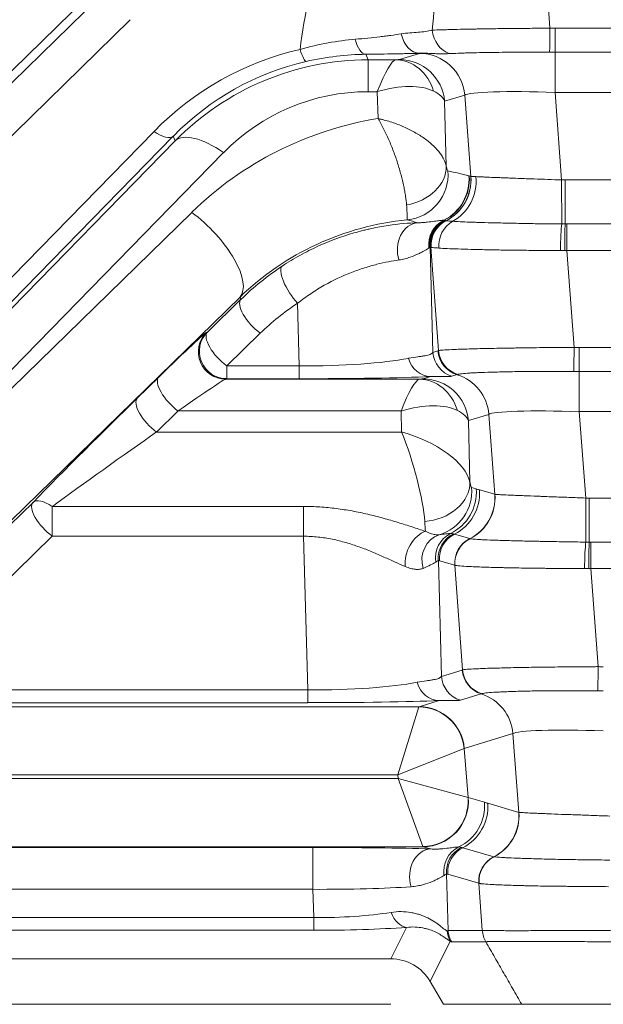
# Model space of a CAD drawing. Header units: millimetres. Extents: x 4 to 836, y 5 to 589.
# Tile 115 of 168: x 613.61 to 620.01, y 260.48 to 271.3. Entities that reach past the tile are written whole.
import ezdxf

# ---------------------------------------------------------------- set-up
doc = ezdxf.new("R2010")
doc.units = ezdxf.units.MM
doc.layers.add('1', color=7, linetype='Continuous', true_color=0xffffff)
doc.styles.add('ideas_simplex', font='simplex.shx')
doc.dimstyles.get("Standard").update_dxf_attribs({"dimtxt": 0.18, "dimasz": 0.18, "dimexe": 0.18, "dimexo": 0.0625, "dimgap": 0.09, "dimtad": 0, "dimtih": 1, "dimtoh": 1, "dimdec": 4, "dimzin": 0, "dimdsep": 46, "dimtxsty": 'Standard', "dimcen": 0.09, "dimadec": 0, "dimazin": 0, "dimtfac": 1, "dimtdec": 4, "dimtofl": 0, "dimtmove": 0, "dimatfit": 3, "dimfxl": 1, "dimtolj": 1, "dimtzin": 0, "dimarcsym": 0})

# ---------------------------------------------------------------- blocks, each defined once
blk = doc.blocks.new('_U0')
at = {"layer": '1', "color": 152, "lineweight": 13}
for p, q in [((645.148738, 334.481944), (561.58432, 334.481944)), ((617.67825, 260.481944), (561.58432, 260.481944))]:
    blk.add_line(p, q, dxfattribs=at)
at = {"layer": '1', "color": 27, "lineweight": 13}
blk.add_line((563.58432, 260.481944), (563.58432, 334.481944), dxfattribs=at)
at = {"layer": '1', "color": 87, "lineweight": 25}
for p, q in [((562.08432, 306.069444), (556.45932, 306.069444)), ((556.45932, 306.069444), (556.45932, 304.569444)), ((562.08432, 304.569444), (562.08432, 306.069444)), ((556.45932, 290.394444), (556.45932, 288.894444)), ((562.08432, 288.894444), (562.08432, 290.394444)), ((556.45932, 288.894444), (562.08432, 288.894444))]:
    blk.add_line(p, q, dxfattribs=at)
at = {"layer": '1', "color": 27, "lineweight": 18}
for points in [[(563.58432, 334.481944), (564.113301, 331.481946), (563.055339, 331.481942)], [(563.58432, 260.481944), (563.055339, 263.481942), (564.113301, 263.481946)]]:
    blk.add_solid(points, dxfattribs=at)
at = {"layer": '1', "color": 87, "linetype": 'Continuous', "lineweight": 25, "char_height": 3, "attachment_point": 7, "rotation": 90, "line_spacing_factor": 1.204819, "style": 'ideas_simplex'}
for s, insert in [('\\W1.2715;2.913', (561.93082, 290.341944)), ('\\W1.1250;74', (554.61832, 294.796944))]:
    blk.add_mtext(s, dxfattribs=dict(at, insert=insert))

msp = doc.modelspace()

# ---------------------------------------------------------------- linework, layer by layer
at = {"layer": '1', "color": 143, "linetype": 'Continuous', "lineweight": 13}
for p, q in [((619.351, 272.184), (619.425, 271.203)), ((614.568, 271.763), (610.432, 267.721)), ((604.514, 261.806), (614.607, 271.669)), ((614.819, 271.297), (604.726, 261.434)), ((619.481, 271.203), (619.481, 270.939)), ((619.481, 271.203), (626.817, 271.203)), ((617.772, 270.86), (617.993, 270.927)), ((619.481, 270.939), (619.481, 270.498)), ((626.817, 270.939), (619.481, 270.939)), ((617.403, 270.917), (617.428, 270.856)), ((617.428, 270.856), (617.428, 270.506)), ((617.428, 270.856), (617.733, 270.856)), ((617.53, 270.506), (617.428, 270.506)), ((617.538, 270.211), (617.53, 270.506)), ((619.481, 270.498), (619.553, 269.537)), ((626.817, 270.498), (619.481, 270.498)), ((618.489, 270.468), (618.269, 270.401)), ((618.269, 270.401), (618.287, 269.689)), ((618.557, 269.576), (618.489, 270.468)), ((606.645, 261.434), (615.079, 270.07)), ((615.291, 270.018), (606.857, 261.382)), ((609.745, 264.267), (615.312, 269.967)), ((615.312, 269.967), (615.291, 270.018)), ((615.842, 269.837), (610.275, 264.136)), ((619.591, 269.537), (626.706, 269.537)), ((619.591, 269.537), (619.591, 269.053)), ((610.331, 264.136), (615.493, 269.181)), ((619.609, 269.053), (626.688, 269.053)), ((619.609, 268.762), (619.609, 269.053)), ((618.109, 268.799), (618.14, 267.643)), ((618.202, 267.662), (618.116, 268.797)), ((626.688, 268.762), (619.609, 268.762)), ((619.609, 268.762), (619.69, 267.697)), ((616.023, 268.251), (611.96, 264.281)), ((615.665, 267.866), (616.033, 268.226)), ((616.033, 268.226), (616.023, 268.251)), ((616.672, 267.494), (616.654, 268.182)), ((615.653, 267.861), (615.665, 267.866)), ((616.245, 267.854), (615.877, 267.494)), ((619.746, 267.432), (619.746, 267.697)), ((619.746, 267.697), (626.552, 267.697)), ((618.14, 267.643), (618.196, 267.66)), ((615.877, 267.494), (615.877, 267.354)), ((615.877, 267.494), (616.672, 267.494)), ((616.672, 267.354), (616.672, 267.494)), ((614.895, 267.14), (615.131, 267.371)), ((615.877, 267.354), (615.865, 267.349)), ((616.672, 267.354), (615.877, 267.354)), ((618.033, 267.352), (618.114, 267.377)), ((618.405, 267.398), (618.349, 267.381)), ((619.746, 266.992), (619.746, 267.432)), ((626.552, 267.432), (619.746, 267.432)), ((615.865, 267.349), (617.994, 267.349)), ((615.343, 266.999), (615.107, 266.768)), ((617.791, 266.999), (615.343, 266.999)), ((617.797, 266.768), (617.791, 266.999)), ((618.754, 266.962), (618.53, 266.893)), ((618.82, 266.083), (618.754, 266.962)), ((619.746, 266.992), (619.817, 266.043)), ((626.552, 266.992), (619.746, 266.992)), ((618.53, 266.893), (618.547, 266.215)), ((615.107, 266.768), (617.797, 266.768)), ((618.565, 266.159), (618.616, 266.145)), ((618.651, 266.133), (618.819, 266.084)), ((612.023, 264.307), (613.751, 265.995)), ((613.963, 265.951), (613.963, 265.623)), ((613.963, 265.951), (616.721, 265.951)), ((616.721, 265.623), (616.721, 265.951)), ((619.855, 266.043), (626.443, 266.043)), ((619.855, 265.559), (619.855, 266.043)), ((613.963, 265.623), (612.235, 263.935)), ((616.721, 265.623), (613.963, 265.623)), ((616.766, 263.935), (616.721, 265.623)), ((618.377, 265.646), (618.544, 265.597)), ((619.873, 265.559), (626.424, 265.559)), ((619.873, 265.268), (619.873, 265.559)), ((618.2, 265.357), (618.233, 264.084)), ((618.38, 265.305), (618.213, 265.353)), ((618.466, 264.156), (618.38, 265.305)), ((626.424, 265.268), (619.873, 265.268)), ((619.873, 265.268), (619.954, 264.191)), ((618.233, 264.084), (618.461, 264.154)), ((612.235, 263.935), (616.766, 263.935)), ((616.766, 263.935), (616.766, 263.795)), ((618.67, 263.892), (618.443, 263.822)), ((616.766, 263.795), (612.235, 263.795)), ((617.988, 263.751), (618.208, 263.818)), ((611.909, 263.751), (617.988, 263.751)), ((617.757, 263.001), (617.987, 263.748)), ((619.019, 263.455), (618.484, 263.292)), ((619.084, 262.59), (619.019, 263.455)), ((617.757, 263.001), (618.483, 263.291)), ((618.483, 263.291), (618.527, 262.754)), ((609.556, 262.963), (617.76, 262.963)), ((617.757, 263.001), (609.595, 263.001)), ((617.76, 262.963), (617.757, 263.001)), ((617.76, 262.963), (618.527, 262.754)), ((617.76, 262.963), (618.03, 262.215)), ((618.528, 262.753), (618.706, 262.701)), ((618.742, 262.69), (619.083, 262.59)), ((618.032, 262.213), (609.867, 262.213)), ((609.87, 262.205), (616.824, 262.205)), ((616.824, 262.205), (616.824, 261.745)), ((618.117, 262.188), (618.032, 262.213)), ((618.468, 262.202), (618.808, 262.103)), ((618.291, 261.914), (618.307, 261.293)), ((618.643, 261.811), (618.303, 261.91)), ((616.824, 261.745), (609.994, 261.745)), ((616.832, 261.434), (616.824, 261.745)), ((618.682, 261.294), (618.643, 261.811)), ((609.676, 261.434), (616.832, 261.434)), ((616.832, 261.295), (616.832, 261.434)), ((616.832, 261.295), (609.676, 261.295)), ((617.679, 260.982), (617.852, 261.327)), ((618.307, 261.293), (618.682, 261.293)), ((618.331, 261.175), (618.11, 260.733)), ((618.721, 261.167), (618.346, 261.167))]:
    msp.add_line(p, q, dxfattribs=at)
at = {"layer": '1', "color": 143, "linetype": 'Continuous', "lineweight": 18}
for p, q in [((617.679, 260.982), (600.211, 260.982)), ((618.256, 260.482), (618.11, 260.733)), ((619.115, 260.482), (618.256, 260.482))]:
    msp.add_line(p, q, dxfattribs=at)
at = {"layer": '1', "color": 143, "linetype": 'Continuous', "lineweight": 13}
for centre, major_axis, ratio, start_param, end_param in [((619.651, 268.315), (-0.489, 5.474), 0.272631, 0.761648, 0.99519), ((619.651, 269.114), (-0.61, 5.359), 0.555322, 0.923637, 1.154563), ((617.996, 271.228), (-0.008, 0.3), 0.714578, 1.843542, 3.104165), ((618.391, 271.212), (-0.018, 0.299), 0.865443, 1.618775, 2.80586), ((619.425, 271.224), (0.004, 0.3), 0.000932, 3.454247, 4.642582), ((617.403, 271.217), (-0.004, 0.3), 0.431916, 2.030565, 3.112565), ((617.429, 267.696), (-0.675, 3.29), 0.981792, 0.022214, 0.586413), ((616.682, 271.131), (-0.067, 0.292), 0.139135, 2.117187, 3.113399), ((619.492, 270.924), (-1.504, 0), 0.026223, 6.177312, 6.19769), ((617.993, 270.427), (0.146, -0.478), 0.996014, 1.356348, 2.843741), ((617.429, 267.856), (-0.616, 2.996), 0.97997, 0.022016, 0.586215), ((617.445, 267.818), (-0.605, 2.979), 0.986374, 6.085419, 6.870533), ((617.53, 270.107), (-0.213, -0.749), 0.16115, 3.213469, 4.195906), ((617.523, 270.861), (-0.25, 0), 0.031454, 2.568107, 3.039253), ((617.733, 270.357), (0.024, -0.499), 0.878584, 1.845316, 3.086754), ((617.772, 270.36), (0.146, -0.478), 0.996014, 1.356348, 2.843741), ((617.445, 268.218), (-0.46, 2.243), 0.981792, 6.084484, 6.869598), ((617.53, 270.107), (-0.731, -0.292), 0.480074, 3.540259, 4.522696), ((617.523, 270.361), (-0.75, -0.012), 0.344743, 3.248267, 3.719413), ((619.492, 270.424), (-1.006, 0.038), 0.073389, 4.726012, 6.204078), ((618.127, 266.571), (-3.685, -0.71), 0.98281, 4.683033, 5.303996), ((615.079, 270.23), (-0.215, 0.21), 0.410893, 1.952429, 3.112876), ((615.842, 269.437), (0.537, -0.524), 0.410893, 1.952429, 3.112876), ((617.791, 269.648), (-0.491, -0.095), 0.78085, 1.54186, 3.001624), ((617.808, 269.595), (-0.101, -0.49), 0.995869, 0.303204, 1.855151), ((618.656, 266.132), (-3.534, 2.573), 0.711936, 5.221056, 5.279013), ((618.039, 269.542), (-0.124, -0.484), 0.995743, 0.710839, 1.90235), ((618.042, 269.541), (-0.133, -0.482), 0.995688, 0.731205, 1.92025), ((618.06, 269.535), (-0.135, -0.481), 0.995673, 0.739027, 1.924991), ((618.061, 269.535), (-0.123, -0.485), 0.995093, 0.714697, 1.900657), ((618.145, 269.526), (-0.036, -0.499), 0.938818, 0.547264, 1.733597), ((619.553, 269.502), (0.001, -0.5), 0.000077, 0.455917, 1.640609), ((615.493, 268.781), (-0.524, 0.536), 0.402972, 3.170199, 5.103517), ((618.127, 266.171), (-2.949, -0.564), 0.978608, 4.617347, 5.304485), ((618.16, 266.091), (-3.107, 2.322), 0.675351, 5.232964, 5.266771), ((618.391, 268.825), (0.007, -0.3), 0.98984, 3.578323, 4.803505), ((618.397, 268.825), (-0.013, -0.3), 0.991805, 3.647782, 4.860853), ((618.407, 268.823), (-0.085, -0.288), 0.995635, 3.891813, 5.078213), ((618.414, 268.821), (-0.083, -0.288), 0.995657, 3.885228, 5.071628), ((618.417, 268.821), (-0.037, -0.298), 0.993647, 3.731323, 4.918266), ((618.418, 268.821), (-0.033, -0.298), 0.992902, 3.718241, 4.90519), ((618.485, 268.817), (-0.017, -0.299), 0.935903, 3.675346, 4.861829), ((617.994, 268.767), (0.008, -0.3), 0.813973, 3.187775, 5.062913), ((619.554, 268.784), (-0.006, -0.3), 0.044184, 3.597973, 4.786486), ((619.591, 268.783), (-0.002, -0.3), 0.014605, 3.59604, 4.783436), ((618.142, 266.134), (-2.947, -0.57), 0.984491, 5.108583, 5.303661), ((616.654, 268.342), (0.165, -0.251), 0.326637, 3.170991, 5.174313), ((616.245, 268.014), (0.21, -0.215), 0.402972, 3.170199, 5.103517), ((618.142, 265.974), (-2.653, -0.511), 0.98281, 5.108918, 5.303996), ((614.604, 266.811), (-1.051, -1.05), 0.01851, 3.186293, 4.168729), ((615.865, 267.649), (0.115, -0.277), 0.997667, 3.535118, 5.88966), ((615.877, 267.654), (0.115, -0.277), 0.997667, 3.535118, 5.88966), ((615.877, 267.654), (-0.21, 0.215), 0.402972, 0.028606, 1.961924), ((619.69, 267.718), (0.004, 0.3), 0.000932, 3.454247, 4.642582), ((616.645, 267.71), (-1.501, 0.01), 0.144199, 1.589559, 2.528275), ((618.114, 267.677), (-0.013, 0.3), 0.858349, 1.869708, 3.09055), ((618.438, 267.667), (0.088, -0.287), 0.996014, 4.49794, 5.68434), ((618.494, 267.684), (-0.088, 0.287), 0.996014, 1.356348, 2.542747), ((618.5, 267.687), (0.136, -0.268), 0.995564, 4.326262, 5.515407), ((615.343, 267.159), (0.21, -0.215), 0.402972, 3.170199, 5.103517), ((616.645, 267.41), (-1.801, 0.001), 0.031454, 1.585671, 2.524386), ((617.784, 267.353), (-0.25, 0), 0.031454, 2.568107, 3.039253), ((618.033, 266.852), (0.146, -0.478), 0.996014, 1.356348, 2.843741), ((618.258, 266.921), (-0.146, 0.478), 0.996014, 4.49794, 5.68434), ((614.816, 266.599), (-1.051, -0.75), 0.017505, 3.192297, 4.174733), ((617.791, 266.599), (-0.213, -0.749), 0.16115, 3.213469, 4.195906), ((617.994, 266.849), (0.024, -0.499), 0.878584, 1.845316, 3.086754), ((614.369, 266.581), (-1.051, -1.05), 0.01851, 4.168729, 5.322281), ((615.107, 266.928), (0.21, -0.215), 0.402972, 3.170199, 5.103517), ((617.791, 266.599), (-0.731, -0.292), 0.480074, 3.540259, 4.522696), ((617.784, 266.853), (-0.75, -0.012), 0.344743, 3.248267, 3.719413), ((619.756, 266.917), (-1.006, 0.038), 0.073389, 4.726012, 6.204078), ((614.581, 266.369), (-1.051, -0.75), 0.017505, 4.174733, 5.328284), ((617.797, 266.369), (-0.223, 0.749), 0.167328, 3.77126, 5.224842), ((617.797, 266.369), (-0.744, 0.267), 0.48275, 3.43054, 4.884123), ((618.051, 266.174), (0.491, 0.093), 0.77245, 4.566424, 6.145514), ((618.545, 266.409), (-0.021, 0.25), 0.087194, 2.455026, 3.10824), ((618.069, 266.119), (-0.14, -0.48), 0.995643, 0.571952, 1.93418), ((618.119, 266.104), (-0.14, -0.48), 0.995643, 0.730359, 1.93418), ((618.154, 266.092), (0.14, 0.48), 0.995643, 3.889373, 5.075773), ((618.322, 266.043), (0.14, 0.48), 0.995643, 3.889417, 5.075773), ((618.324, 266.043), (0.144, 0.479), 0.995612, 3.899122, 5.085129), ((613.963, 265.783), (0.21, -0.215), 0.402972, 3.170199, 5.103517), ((613.963, 265.783), (0.215, -0.209), 0.433312, 1.970578, 3.112543), ((619.817, 266.008), (-0.001, 0.5), 0.000077, 3.59751, 4.782202), ((618.049, 266.369), (-0.02, 0.75), 0.029238, 2.461402, 2.739118), ((618.059, 265.402), (-0.121, -0.275), 0.688049, 3.710565, 5.405128), ((618.295, 265.352), (0.051, -0.296), 0.915327, 3.267251, 4.834301), ((618.463, 265.383), (0.034, -0.298), 0.982269, 3.47982, 4.74638), ((618.498, 265.382), (-0.098, -0.284), 0.995471, 3.936926, 5.123325), ((618.511, 265.378), (-0.084, -0.288), 0.995643, 3.889373, 5.075773), ((618.678, 265.329), (-0.084, -0.288), 0.995643, 3.889373, 5.075773), ((618.678, 265.329), (0.068, 0.292), 0.995069, 0.693593, 1.88023), ((618.68, 265.328), (-0.044, -0.297), 0.993716, 3.753576, 4.940466), ((619.818, 265.29), (-0.006, -0.3), 0.044184, 3.597973, 4.786486), ((619.855, 265.289), (-0.002, -0.3), 0.014605, 3.59604, 4.783436), ((618.759, 264.178), (0.088, -0.287), 0.996014, 4.49794, 5.68434), ((618.764, 264.18), (0.136, -0.268), 0.995564, 4.326262, 5.515407), ((619.954, 264.212), (-0.004, -0.3), 0.000932, 0.312654, 1.500989), ((616.739, 264.152), (-1.501, 0.01), 0.144199, 1.589559, 2.528275), ((618.208, 264.118), (-0.013, 0.3), 0.858349, 1.869708, 3.09055), ((618.531, 264.108), (0.088, -0.287), 0.996014, 4.49794, 5.68434), ((618.522, 263.415), (-0.146, 0.478), 0.996014, 4.49794, 5.68434), ((616.739, 263.852), (-1.801, 0.001), 0.031454, 1.585671, 2.524386), ((618.009, 263.001), (-0.02, 0.75), 0.029238, 0.025384, 0.08647), ((617.987, 263.25), (-0.368, 0.339), 0.992996, 3.971219, 5.453559), ((617.988, 263.251), (0.146, -0.478), 0.996014, 1.356348, 2.843741), ((620.021, 263.411), (-1.006, 0.038), 0.073389, 4.726012, 6.204078), ((618.505, 263.042), (-0.021, 0.25), 0.087194, 0.019007, 0.080094), ((618.03, 262.714), (0.339, 0.368), 0.991771, 3.890384, 5.534394), ((618.032, 262.713), (-0.14, -0.48), 0.995643, 0.284559, 1.93418), ((618.21, 262.661), (-0.14, -0.48), 0.995643, 0.730359, 1.93418), ((618.509, 263.003), (-0.021, 0.25), 0.087194, 3.047154, 3.10824), ((618.245, 262.649), (-0.14, -0.48), 0.995643, 0.74778, 1.93418), ((618.586, 262.55), (-0.14, -0.48), 0.995643, 0.747824, 1.93418), ((618.588, 262.549), (-0.144, -0.479), 0.995612, 0.757529, 1.943536), ((616.8, 262.15), (-1.801, -0.001), 0.030434, 3.891833, 4.699147), ((618.117, 261.888), (0.01, 0.3), 0.776151, 0.041527, 1.988056), ((618.012, 262.963), (-0.02, 0.75), 0.029238, 3.05353, 3.114616), ((618.553, 261.94), (-0.034, 0.298), 0.982269, 0.338228, 1.604787), ((618.588, 261.938), (0.098, 0.284), 0.995471, 0.795333, 1.981733), ((618.601, 261.934), (0.084, 0.288), 0.995643, 0.74778, 1.93418), ((618.941, 261.835), (0.084, 0.288), 0.995643, 0.74778, 1.93418), ((618.942, 261.835), (0.068, 0.292), 0.995069, 0.693593, 1.88023), ((618.944, 261.835), (0.044, 0.297), 0.993716, 0.611983, 1.798874), ((616.8, 261.85), (-1.501, 0.007), 0.069967, 1.587014, 2.394327), ((616.802, 261.776), (-1.501, 0.013), 0.227876, 1.592833, 2.198652), ((617.852, 261.626), (0.021, -0.299), 0.656626, 5.132084, 6.175537), ((616.802, 261.477), (-1.801, 0.003), 0.101223, 1.587666, 2.193485), ((616.718, 264.958), (-1.585, 3.668), 0.050265, 3.100468, 3.162991), ((618.605, 261.317), (0, -0.3), 0.996169, 4.79353, 5.235988), ((618.98, 261.318), (0.056, -0.295), 0.996153, 4.6081, 5.050478), ((618.59, 261.325), (-0.18, -0.24), 0.981638, 5.462351, 5.874939), ((616.459, 264.808), (-1.89, 3.64), 0.040137, 3.058228, 3.120751)]:
    msp.add_ellipse(centre, major_axis=major_axis, ratio=ratio, start_param=start_param, end_param=end_param, dxfattribs=at)
at = {"layer": '1', "color": 143, "linetype": 'Continuous', "lineweight": 18}
msp.add_ellipse((617.677, 260.48), major_axis=(0.225, 0.449), ratio=0.995894, start_param=5.703282, end_param=6.745285, dxfattribs=at)
at = {"layer": '1', "color": 143, "linetype": 'Continuous', "lineweight": 13}
for points, knots in [([(617.289, 271.082), (617.384, 271.09), (617.474, 271.099), (617.578, 271.112), (617.599, 271.114), (617.64, 271.119), (617.66, 271.122), (617.718, 271.13), (617.756, 271.136), (617.792, 271.142)], [0, 0, 0, 0, 0.5, 0.5, 0.625, 0.625, 0.75, 0.75, 1, 1, 1, 1]), ([(617.792, 271.142), (617.824, 271.147), (617.856, 271.15), (617.918, 271.155), (617.948, 271.157), (618.006, 271.161), (618.033, 271.163), (618.085, 271.171), (618.11, 271.176), (618.133, 271.182)], [0, 0, 0, 0, 0.25, 0.25, 0.5, 0.5, 0.75, 0.75, 1, 1, 1, 1]), ([(618.133, 271.182), (618.166, 271.184), (618.202, 271.185), (618.262, 271.187), (618.283, 271.187), (618.326, 271.189), (618.348, 271.189), (618.417, 271.191), (618.466, 271.192), (618.543, 271.193), (618.582, 271.194), (618.623, 271.195), (618.651, 271.195), (618.665, 271.196), (618.736, 271.197), (618.852, 271.199), (618.975, 271.2), (619.054, 271.201), (619.069, 271.201), (619.101, 271.201), (619.117, 271.201), (619.165, 271.202), (619.198, 271.202), (619.294, 271.203), (619.359, 271.203), (619.425, 271.203)], [0, 0, 0, 0, 0.125, 0.125, 0.1875, 0.1875, 0.25, 0.25, 0.375, 0.375, 0.4375, 0.46875, 0.46875, 0.5, 0.5, 0.625, 0.75, 0.75, 0.78125, 0.78125, 0.8125, 0.8125, 0.875, 0.875, 1, 1, 1, 1]), ([(616.682, 270.971), (616.787, 271.001), (616.889, 271.025), (617.092, 271.061), (617.191, 271.074), (617.289, 271.082)], [0, 0, 0, 0, 0.5, 0.5, 1, 1, 1, 1]), ([(618.323, 270.925), (618.295, 270.923), (618.268, 270.922), (618.215, 270.923), (618.188, 270.923), (618.135, 270.925), (618.108, 270.927), (618.053, 270.929), (618.025, 270.929), (617.996, 270.928)], [0, 0, 0, 0, 0.25, 0.25, 0.5, 0.5, 0.75, 0.75, 1, 1, 1, 1]), ([(619.421, 270.939), (619.366, 270.939), (619.31, 270.94), (619.228, 270.94), (619.201, 270.94), (619.147, 270.94), (619.119, 270.94), (619.04, 270.94), (618.936, 270.939), (618.837, 270.938), (618.765, 270.937), (618.741, 270.937), (618.695, 270.936), (618.673, 270.936), (618.607, 270.934), (618.566, 270.933), (618.507, 270.932), (618.488, 270.931), (618.452, 270.93), (618.434, 270.929), (618.383, 270.927), (618.351, 270.926), (618.323, 270.925)], [0, 0, 0, 0, 0.125, 0.125, 0.1875, 0.1875, 0.25, 0.25, 0.375, 0.5, 0.5, 0.5625, 0.5625, 0.625, 0.625, 0.75, 0.75, 0.8125, 0.8125, 0.875, 0.875, 1, 1, 1, 1]), ([(617.851, 269.262), (617.849, 269.292), (617.845, 269.324), (617.837, 269.375), (617.834, 269.393), (617.828, 269.431), (617.824, 269.45), (617.812, 269.509), (617.802, 269.549), (617.779, 269.634), (617.767, 269.677), (617.746, 269.742), (617.739, 269.763), (617.724, 269.807), (617.716, 269.828), (617.692, 269.894), (617.674, 269.936), (617.647, 269.999), (617.638, 270.019), (617.619, 270.06), (617.609, 270.08), (617.589, 270.119), (617.579, 270.138), (617.564, 270.166), (617.559, 270.176), (617.548, 270.194), (617.543, 270.203), (617.538, 270.211)], [0, 0, 0, 0, 0.125, 0.125, 0.1875, 0.1875, 0.25, 0.25, 0.375, 0.375, 0.5, 0.5, 0.5625, 0.5625, 0.625, 0.625, 0.75, 0.75, 0.8125, 0.8125, 0.875, 0.875, 0.9375, 0.9375, 0.96875, 0.96875, 1, 1, 1, 1]), ([(618.287, 269.689), (618.282, 269.715), (618.272, 269.741), (618.251, 269.781), (618.243, 269.795), (618.225, 269.822), (618.215, 269.835), (618.183, 269.875), (618.158, 269.902), (618.1, 269.953), (618.069, 269.978), (618.018, 270.013), (618, 270.025), (617.964, 270.047), (617.945, 270.058), (617.886, 270.09), (617.845, 270.11), (617.782, 270.136), (617.76, 270.145), (617.717, 270.161), (617.695, 270.168), (617.65, 270.183), (617.628, 270.189), (617.594, 270.198), (617.583, 270.201), (617.56, 270.206), (617.549, 270.209), (617.538, 270.211)], [0, 0, 0, 0, 0.125, 0.125, 0.1875, 0.1875, 0.25, 0.25, 0.375, 0.375, 0.5, 0.5, 0.5625, 0.5625, 0.625, 0.625, 0.75, 0.75, 0.8125, 0.8125, 0.875, 0.875, 0.9375, 0.9375, 0.96875, 0.96875, 1, 1, 1, 1]), ([(618.287, 269.689), (618.289, 269.68), (618.291, 269.673), (618.294, 269.66), (618.295, 269.654), (618.3, 269.641), (618.302, 269.636), (618.305, 269.635)], [0, 0, 0, 0, 0.25, 0.25, 0.5, 0.5, 1, 1, 1, 1]), ([(618.613, 269.573), (618.631, 269.573), (618.652, 269.572), (618.689, 269.57), (618.702, 269.569), (618.73, 269.568), (618.745, 269.567), (618.792, 269.565), (618.825, 269.564), (618.881, 269.562), (618.9, 269.561), (618.939, 269.559), (618.96, 269.559), (619.023, 269.556), (619.066, 269.555), (619.134, 269.552), (619.158, 269.551), (619.205, 269.549), (619.229, 269.548), (619.302, 269.546), (619.401, 269.542), (619.502, 269.539), (619.553, 269.537)], [0, 0, 0, 0, 0.125, 0.125, 0.1875, 0.1875, 0.25, 0.25, 0.375, 0.375, 0.4375, 0.4375, 0.5, 0.5, 0.625, 0.625, 0.6875, 0.6875, 0.75, 0.75, 0.875, 1, 1, 1, 1]), ([(617.857, 269.097), (617.858, 269.099), (617.859, 269.108), (617.858, 269.129), (617.857, 269.15), (617.857, 269.158), (617.856, 269.175), (617.856, 269.184), (617.854, 269.214), (617.853, 269.237), (617.851, 269.262)], [0, 0, 0, 0, 0.25, 0.5, 0.5, 0.625, 0.625, 0.75, 0.75, 1, 1, 1, 1]), ([(617.975, 269.066), (617.994, 269.067), (618.012, 269.067), (618.047, 269.07), (618.062, 269.071), (618.107, 269.076), (618.133, 269.08), (618.168, 269.085), (618.179, 269.086), (618.199, 269.089), (618.208, 269.09), (618.234, 269.093), (618.248, 269.094), (618.259, 269.094)], [0, 0, 0, 0, 0.125, 0.125, 0.25, 0.25, 0.5, 0.5, 0.625, 0.625, 0.75, 0.75, 1, 1, 1, 1]), ([(618.358, 269.083), (618.381, 269.081), (618.435, 269.078), (618.506, 269.075), (618.565, 269.073), (618.586, 269.072), (618.629, 269.071), (618.652, 269.07), (618.722, 269.068), (618.771, 269.067), (618.851, 269.065), (618.878, 269.064), (618.934, 269.063), (618.962, 269.062), (619.049, 269.061), (619.109, 269.059), (619.201, 269.058), (619.232, 269.057), (619.295, 269.056), (619.327, 269.056), (619.424, 269.054), (619.488, 269.054), (619.554, 269.053)], [0, 0, 0, 0, 0.125, 0.25, 0.25, 0.3125, 0.3125, 0.375, 0.375, 0.5, 0.5, 0.5625, 0.5625, 0.625, 0.625, 0.75, 0.75, 0.8125, 0.8125, 0.875, 0.875, 1, 1, 1, 1]), ([(616.487, 268.591), (616.551, 268.633), (616.615, 268.672), (616.714, 268.726), (616.747, 268.744), (616.812, 268.777), (616.845, 268.793), (617.01, 268.868), (617.142, 268.916), (617.305, 268.964), (617.337, 268.972), (617.385, 268.985), (617.401, 268.989), (617.433, 268.996), (617.512, 269.014), (617.589, 269.028), (617.766, 269.055), (617.876, 269.063), (617.975, 269.066)], [0, 0, 0, 0, 0.125, 0.125, 0.1875, 0.1875, 0.25, 0.25, 0.5, 0.5, 0.5625, 0.5625, 0.59375, 0.59375, 0.625, 0.75, 0.75, 1, 1, 1, 1]), ([(618.096, 268.79), (618.085, 268.783), (618.07, 268.774), (618.042, 268.757), (618.031, 268.751), (618.008, 268.739), (617.996, 268.732), (617.956, 268.713), (617.925, 268.7), (617.872, 268.682), (617.853, 268.676), (617.812, 268.666), (617.791, 268.662), (617.767, 268.658)], [0, 0, 0, 0, 0.25, 0.25, 0.375, 0.375, 0.5, 0.5, 0.75, 0.75, 0.875, 0.875, 1, 1, 1, 1]), ([(618.121, 268.796), (618.121, 268.796), (618.12, 268.796), (618.12, 268.796), (618.12, 268.796), (618.12, 268.796)], [0, 0, 0, 0, 0.477413, 0.477413, 1, 1, 1, 1]), ([(618.206, 268.788), (618.184, 268.79), (618.167, 268.791), (618.139, 268.793), (618.128, 268.795), (618.121, 268.796)], [0, 0, 0, 0, 0.5, 0.5, 1, 1, 1, 1]), ([(619.541, 268.762), (619.467, 268.762), (619.395, 268.762), (619.253, 268.763), (619.183, 268.764), (619.097, 268.764), (619.08, 268.765), (619.046, 268.765), (619.029, 268.765), (618.978, 268.766), (618.946, 268.766), (618.849, 268.768), (618.788, 268.769), (618.7, 268.771), (618.671, 268.771), (618.629, 268.772), (618.615, 268.772), (618.588, 268.773), (618.575, 268.773), (618.509, 268.775), (618.461, 268.777), (618.373, 268.78), (618.333, 268.781), (618.262, 268.785), (618.231, 268.786), (618.206, 268.788)], [0, 0, 0, 0, 0.125, 0.125, 0.25, 0.25, 0.28125, 0.28125, 0.3125, 0.3125, 0.375, 0.375, 0.5, 0.5, 0.5625, 0.5625, 0.59375, 0.59375, 0.625, 0.625, 0.75, 0.75, 0.875, 0.875, 1, 1, 1, 1]), ([(617.767, 268.658), (617.695, 268.647), (617.614, 268.632), (617.482, 268.599), (617.437, 268.586), (617.366, 268.564), (617.342, 268.556), (617.294, 268.539), (617.27, 268.53), (617.147, 268.482), (617.048, 268.436), (616.923, 268.366), (616.899, 268.351), (616.849, 268.32), (616.824, 268.304), (616.75, 268.255), (616.702, 268.22), (616.654, 268.182)], [0, 0, 0, 0, 0.25, 0.25, 0.375, 0.375, 0.4375, 0.4375, 0.5, 0.5, 0.75, 0.75, 0.8125, 0.8125, 0.875, 0.875, 1, 1, 1, 1]), ([(618.202, 267.662), (618.204, 267.663), (618.206, 267.663), (618.212, 267.664), (618.216, 267.665), (618.228, 267.666), (618.239, 267.667), (618.276, 267.67), (618.308, 267.672), (618.359, 267.674), (618.37, 267.675), (618.393, 267.676), (618.427, 267.677), (618.492, 267.679), (618.551, 267.681), (618.612, 267.683), (618.645, 267.684), (618.748, 267.686), (618.821, 267.687), (618.938, 267.689), (618.979, 267.69), (619.041, 267.691), (619.062, 267.691), (619.104, 267.692), (619.126, 267.692), (619.234, 267.694), (619.322, 267.695), (619.458, 267.696), (619.504, 267.696), (619.573, 267.696), (619.597, 267.697), (619.643, 267.697), (619.666, 267.697), (619.69, 267.697)], [0, 0, 0, 0, 0.03125, 0.03125, 0.0625, 0.0625, 0.125, 0.125, 0.25, 0.25, 0.28125, 0.28125, 0.3125, 0.375, 0.4375, 0.4375, 0.5, 0.5, 0.625, 0.625, 0.6875, 0.6875, 0.71875, 0.71875, 0.75, 0.75, 0.875, 0.875, 0.9375, 0.9375, 0.96875, 0.96875, 1, 1, 1, 1]), ([(617.872, 267.578), (617.91, 267.585), (617.945, 267.59), (617.991, 267.597), (618.005, 267.599), (618.032, 267.602), (618.044, 267.604), (618.078, 267.61), (618.096, 267.615), (618.124, 267.627), (618.134, 267.634), (618.14, 267.643)], [0, 0, 0, 0, 0.25, 0.25, 0.375, 0.375, 0.5, 0.5, 0.75, 0.75, 1, 1, 1, 1]), ([(618.349, 267.381), (618.342, 267.379), (618.331, 267.377), (618.305, 267.376), (618.289, 267.376), (618.25, 267.378), (618.227, 267.379), (618.175, 267.379), (618.146, 267.379), (618.114, 267.377)], [0, 0, 0, 0, 0.25, 0.25, 0.5, 0.5, 0.75, 0.75, 1, 1, 1, 1]), ([(619.686, 267.433), (619.666, 267.433), (619.646, 267.433), (619.607, 267.433), (619.587, 267.433), (619.528, 267.433), (619.489, 267.433), (619.374, 267.434), (619.299, 267.433), (619.207, 267.433), (619.189, 267.433), (619.153, 267.432), (619.099, 267.432), (619.048, 267.431), (618.949, 267.43), (618.886, 267.428), (618.769, 267.425), (618.717, 267.424), (618.646, 267.421), (618.623, 267.42), (618.592, 267.418), (618.582, 267.418), (618.563, 267.417), (618.553, 267.416), (618.509, 267.413), (618.48, 267.411), (618.447, 267.407), (618.438, 267.406), (618.426, 267.404), (618.423, 267.403), (618.417, 267.402), (618.414, 267.401), (618.412, 267.4)], [0, 0, 0, 0, 0.03125, 0.03125, 0.0625, 0.0625, 0.125, 0.125, 0.25, 0.25, 0.28125, 0.28125, 0.3125, 0.375, 0.375, 0.5, 0.5, 0.625, 0.625, 0.6875, 0.6875, 0.71875, 0.71875, 0.75, 0.75, 0.875, 0.875, 0.9375, 0.9375, 0.96875, 0.96875, 1, 1, 1, 1]), ([(618.82, 266.083), (618.826, 266.083), (618.837, 266.082), (618.862, 266.081), (618.872, 266.08), (618.888, 266.079), (618.894, 266.079), (618.907, 266.078), (618.913, 266.078), (618.948, 266.076), (618.98, 266.075), (619.035, 266.073), (619.055, 266.072), (619.086, 266.071), (619.097, 266.07), (619.119, 266.069), (619.13, 266.069), (619.187, 266.066), (619.236, 266.065), (619.302, 266.062), (619.315, 266.062), (619.342, 266.06), (619.356, 266.06), (619.398, 266.058), (619.426, 266.057), (619.512, 266.054), (619.571, 266.052), (619.662, 266.049), (619.693, 266.048), (619.755, 266.045), (619.786, 266.044), (619.817, 266.043)], [0, 0, 0, 0, 0.125, 0.125, 0.1875, 0.1875, 0.21875, 0.21875, 0.25, 0.25, 0.375, 0.375, 0.4375, 0.4375, 0.46875, 0.46875, 0.5, 0.5, 0.625, 0.625, 0.65625, 0.65625, 0.6875, 0.6875, 0.75, 0.75, 0.875, 0.875, 0.9375, 0.9375, 1, 1, 1, 1]), ([(616.721, 265.951), (616.781, 265.951), (616.901, 265.947), (617.019, 265.935), (617.138, 265.92), (617.196, 265.911), (617.312, 265.89), (617.37, 265.878), (617.483, 265.852), (617.539, 265.837), (617.622, 265.814), (617.65, 265.807), (617.704, 265.791), (617.731, 265.783), (617.811, 265.758), (617.863, 265.742), (617.963, 265.709), (618.012, 265.693), (618.059, 265.678)], [0, 0, 0, 0, 0.125, 0.25, 0.25, 0.375, 0.375, 0.5, 0.5, 0.625, 0.625, 0.6875, 0.6875, 0.75, 0.75, 0.875, 0.875, 1, 1, 1, 1]), ([(617.837, 265.291), (617.801, 265.305), (617.764, 265.322), (617.686, 265.357), (617.646, 265.376), (617.582, 265.404), (617.561, 265.414), (617.517, 265.433), (617.494, 265.442), (617.426, 265.471), (617.379, 265.489), (617.284, 265.523), (617.236, 265.539), (617.137, 265.567), (617.087, 265.58), (617.01, 265.596), (616.984, 265.6), (616.932, 265.608), (616.906, 265.612), (616.827, 265.62), (616.774, 265.623), (616.721, 265.623)], [0, 0, 0, 0, 0.125, 0.125, 0.25, 0.25, 0.3125, 0.3125, 0.375, 0.375, 0.5, 0.5, 0.625, 0.625, 0.75, 0.75, 0.8125, 0.8125, 0.875, 0.875, 1, 1, 1, 1]), ([(618.059, 265.678), (618.091, 265.662), (618.119, 265.651), (618.15, 265.643), (618.157, 265.642), (618.168, 265.64), (618.174, 265.639), (618.19, 265.638), (618.201, 265.638), (618.21, 265.64)], [0, 0, 0, 0, 0.5, 0.5, 0.625, 0.625, 0.75, 0.75, 1, 1, 1, 1]), ([(618.21, 265.64), (618.237, 265.643), (618.261, 265.646), (618.302, 265.652), (618.32, 265.653), (618.334, 265.654)], [0, 0, 0, 0, 0.5, 0.5, 1, 1, 1, 1]), ([(618.547, 265.596), (618.555, 265.595), (618.57, 265.593), (618.603, 265.59), (618.615, 265.589), (618.637, 265.588), (618.644, 265.588), (618.66, 265.587), (618.669, 265.586), (618.713, 265.584), (618.754, 265.582), (618.825, 265.58), (618.85, 265.579), (618.903, 265.577), (618.931, 265.576), (619.018, 265.574), (619.08, 265.572), (619.18, 265.57), (619.214, 265.569), (619.267, 265.568), (619.285, 265.568), (619.321, 265.567), (619.339, 265.566), (619.43, 265.565), (619.505, 265.564), (619.62, 265.562), (619.659, 265.561), (619.738, 265.56), (619.778, 265.56), (619.818, 265.559)], [0, 0, 0, 0, 0.125, 0.125, 0.1875, 0.1875, 0.21875, 0.21875, 0.25, 0.25, 0.375, 0.375, 0.4375, 0.4375, 0.5, 0.5, 0.625, 0.625, 0.6875, 0.6875, 0.71875, 0.71875, 0.75, 0.75, 0.875, 0.875, 0.9375, 0.9375, 1, 1, 1, 1]), ([(618.171, 265.34), (618.156, 265.331), (618.137, 265.32), (618.091, 265.296), (618.064, 265.283), (618.032, 265.27)], [0, 0, 0, 0, 0.5, 0.5, 1, 1, 1, 1]), ([(619.804, 265.268), (619.715, 265.268), (619.628, 265.269), (619.5, 265.27), (619.457, 265.27), (619.394, 265.27), (619.373, 265.271), (619.332, 265.271), (619.311, 265.271), (619.209, 265.273), (619.131, 265.274), (619.02, 265.276), (618.985, 265.276), (618.932, 265.278), (618.915, 265.278), (618.881, 265.279), (618.865, 265.279), (618.784, 265.281), (618.725, 265.283), (618.646, 265.286), (618.621, 265.287), (618.575, 265.289), (618.553, 265.29), (618.493, 265.293), (618.461, 265.295), (618.423, 265.298), (618.413, 265.299), (618.399, 265.301), (618.395, 265.301), (618.388, 265.303), (618.386, 265.303), (618.383, 265.304)], [0, 0, 0, 0, 0.125, 0.125, 0.1875, 0.1875, 0.21875, 0.21875, 0.25, 0.25, 0.375, 0.375, 0.4375, 0.4375, 0.46875, 0.46875, 0.5, 0.5, 0.625, 0.625, 0.6875, 0.6875, 0.75, 0.75, 0.875, 0.875, 0.9375, 0.9375, 0.96875, 0.96875, 1, 1, 1, 1]), ([(618.032, 265.27), (618.02, 265.265), (618.008, 265.262), (617.987, 265.259), (617.979, 265.259), (617.964, 265.259), (617.956, 265.259), (617.932, 265.262), (617.914, 265.265), (617.877, 265.275), (617.858, 265.282), (617.837, 265.291)], [0, 0, 0, 0, 0.25, 0.25, 0.375, 0.375, 0.5, 0.5, 0.75, 0.75, 1, 1, 1, 1]), ([(618.466, 264.156), (618.468, 264.156), (618.471, 264.157), (618.477, 264.158), (618.481, 264.158), (618.493, 264.16), (618.503, 264.161), (618.54, 264.164), (618.573, 264.166), (618.624, 264.168), (618.635, 264.168), (618.657, 264.169), (618.692, 264.171), (618.757, 264.173), (618.815, 264.175), (618.877, 264.176), (618.91, 264.177), (619.013, 264.18), (619.086, 264.181), (619.203, 264.183), (619.243, 264.184), (619.305, 264.185), (619.326, 264.185), (619.369, 264.185), (619.39, 264.186), (619.499, 264.187), (619.587, 264.188), (619.723, 264.189), (619.769, 264.19), (619.838, 264.19), (619.861, 264.19), (619.908, 264.19), (619.931, 264.191), (619.954, 264.191)], [0, 0, 0, 0, 0.03125, 0.03125, 0.0625, 0.0625, 0.125, 0.125, 0.25, 0.25, 0.28125, 0.28125, 0.3125, 0.375, 0.4375, 0.4375, 0.5, 0.5, 0.625, 0.625, 0.6875, 0.6875, 0.71875, 0.71875, 0.75, 0.75, 0.875, 0.875, 0.9375, 0.9375, 0.96875, 0.96875, 1, 1, 1, 1]), ([(617.966, 264.019), (618.004, 264.027), (618.038, 264.032), (618.085, 264.038), (618.099, 264.04), (618.126, 264.044), (618.138, 264.046), (618.172, 264.052), (618.19, 264.056), (618.217, 264.068), (618.227, 264.075), (618.233, 264.084)], [0, 0, 0, 0, 0.25, 0.25, 0.375, 0.375, 0.5, 0.5, 0.75, 0.75, 1, 1, 1, 1]), ([(619.951, 263.926), (619.931, 263.926), (619.911, 263.926), (619.871, 263.927), (619.852, 263.927), (619.793, 263.927), (619.754, 263.927), (619.639, 263.927), (619.564, 263.927), (619.472, 263.926), (619.454, 263.926), (619.417, 263.926), (619.364, 263.925), (619.313, 263.925), (619.214, 263.923), (619.151, 263.922), (619.034, 263.919), (618.981, 263.917), (618.91, 263.914), (618.888, 263.913), (618.857, 263.912), (618.847, 263.911), (618.827, 263.91), (618.818, 263.91), (618.774, 263.907), (618.745, 263.905), (618.712, 263.901), (618.703, 263.899), (618.691, 263.897), (618.687, 263.897), (618.682, 263.895), (618.679, 263.895), (618.677, 263.894)], [0, 0, 0, 0, 0.03125, 0.03125, 0.0625, 0.0625, 0.125, 0.125, 0.25, 0.25, 0.28125, 0.28125, 0.3125, 0.375, 0.375, 0.5, 0.5, 0.625, 0.625, 0.6875, 0.6875, 0.71875, 0.71875, 0.75, 0.75, 0.875, 0.875, 0.9375, 0.9375, 0.96875, 0.96875, 1, 1, 1, 1]), ([(618.443, 263.822), (618.435, 263.82), (618.425, 263.819), (618.399, 263.817), (618.383, 263.818), (618.344, 263.819), (618.321, 263.82), (618.269, 263.821), (618.24, 263.82), (618.208, 263.818)], [0, 0, 0, 0, 0.25, 0.25, 0.5, 0.5, 0.75, 0.75, 1, 1, 1, 1]), ([(619.084, 262.59), (619.09, 262.589), (619.101, 262.588), (619.126, 262.587), (619.135, 262.587), (619.152, 262.586), (619.158, 262.585), (619.17, 262.585), (619.177, 262.584), (619.211, 262.583), (619.244, 262.581), (619.299, 262.579), (619.319, 262.578), (619.35, 262.577), (619.361, 262.576), (619.383, 262.576), (619.394, 262.575), (619.451, 262.573), (619.5, 262.571), (619.566, 262.568), (619.579, 262.568), (619.606, 262.567), (619.62, 262.566), (619.662, 262.565), (619.69, 262.564), (619.776, 262.561), (619.835, 262.558), (619.926, 262.555), (619.957, 262.554), (620.019, 262.552), (620.05, 262.551), (620.081, 262.55)], [0, 0, 0, 0, 0.125, 0.125, 0.1875, 0.1875, 0.21875, 0.21875, 0.25, 0.25, 0.375, 0.375, 0.4375, 0.4375, 0.46875, 0.46875, 0.5, 0.5, 0.625, 0.625, 0.65625, 0.65625, 0.6875, 0.6875, 0.75, 0.75, 0.875, 0.875, 0.9375, 0.9375, 1, 1, 1, 1]), ([(618.117, 262.188), (618.138, 262.187), (618.157, 262.187), (618.193, 262.187), (618.21, 262.188), (618.258, 262.191), (618.286, 262.195), (618.336, 262.201), (618.357, 262.204), (618.395, 262.209), (618.411, 262.21), (618.424, 262.21)], [0, 0, 0, 0, 0.125, 0.125, 0.25, 0.25, 0.5, 0.5, 0.75, 0.75, 1, 1, 1, 1]), ([(618.81, 262.103), (618.818, 262.101), (618.834, 262.099), (618.866, 262.097), (618.879, 262.096), (618.9, 262.095), (618.908, 262.094), (618.924, 262.093), (618.933, 262.093), (618.977, 262.09), (619.018, 262.089), (619.089, 262.086), (619.114, 262.085), (619.167, 262.083), (619.195, 262.083), (619.282, 262.08), (619.344, 262.078), (619.443, 262.076), (619.478, 262.075), (619.53, 262.074), (619.548, 262.074), (619.584, 262.073), (619.602, 262.073), (619.694, 262.071), (619.769, 262.07), (619.884, 262.068), (619.923, 262.068), (620.002, 262.067), (620.042, 262.066), (620.081, 262.066)], [0, 0, 0, 0, 0.125, 0.125, 0.1875, 0.1875, 0.21875, 0.21875, 0.25, 0.25, 0.375, 0.375, 0.4375, 0.4375, 0.5, 0.5, 0.625, 0.625, 0.6875, 0.6875, 0.71875, 0.71875, 0.75, 0.75, 0.875, 0.875, 0.9375, 0.9375, 1, 1, 1, 1]), ([(618.262, 261.897), (618.248, 261.888), (618.23, 261.878), (618.197, 261.861), (618.186, 261.855), (618.16, 261.843), (618.147, 261.836), (618.102, 261.818), (618.069, 261.806), (618.012, 261.791), (617.992, 261.786), (617.948, 261.778), (617.925, 261.775), (617.9, 261.774)], [0, 0, 0, 0, 0.25, 0.25, 0.375, 0.375, 0.5, 0.5, 0.75, 0.75, 0.875, 0.875, 1, 1, 1, 1]), ([(620.068, 261.774), (619.979, 261.775), (619.892, 261.775), (619.763, 261.776), (619.721, 261.776), (619.658, 261.777), (619.637, 261.777), (619.596, 261.778), (619.575, 261.778), (619.473, 261.779), (619.395, 261.78), (619.284, 261.782), (619.248, 261.783), (619.196, 261.784), (619.179, 261.784), (619.145, 261.785), (619.129, 261.786), (619.048, 261.788), (618.989, 261.789), (618.91, 261.792), (618.885, 261.793), (618.838, 261.795), (618.817, 261.796), (618.757, 261.799), (618.725, 261.801), (618.687, 261.805), (618.676, 261.806), (618.663, 261.807), (618.659, 261.808), (618.652, 261.809), (618.649, 261.81), (618.647, 261.81)], [0, 0, 0, 0, 0.125, 0.125, 0.1875, 0.1875, 0.21875, 0.21875, 0.25, 0.25, 0.375, 0.375, 0.4375, 0.4375, 0.46875, 0.46875, 0.5, 0.5, 0.625, 0.625, 0.6875, 0.6875, 0.75, 0.75, 0.875, 0.875, 0.9375, 0.9375, 0.96875, 0.96875, 1, 1, 1, 1]), ([(617.681, 261.492), (617.756, 261.504), (617.829, 261.502), (617.914, 261.488), (617.931, 261.484), (617.964, 261.476), (617.98, 261.472), (618.026, 261.456), (618.056, 261.444), (618.11, 261.418), (618.135, 261.403), (618.169, 261.381), (618.18, 261.374), (618.2, 261.359), (618.21, 261.352), (618.236, 261.331), (618.252, 261.318), (618.277, 261.299), (618.287, 261.293), (618.294, 261.29)], [0, 0, 0, 0, 0.25, 0.25, 0.3125, 0.3125, 0.375, 0.375, 0.5, 0.5, 0.625, 0.625, 0.6875, 0.6875, 0.75, 0.75, 0.875, 0.875, 1, 1, 1, 1]), ([(618.331, 261.175), (618.325, 261.177), (618.317, 261.182), (618.298, 261.195), (618.287, 261.203), (618.267, 261.217), (618.26, 261.222), (618.245, 261.232), (618.237, 261.238), (618.212, 261.253), (618.193, 261.264), (618.152, 261.283), (618.13, 261.293), (618.094, 261.305), (618.081, 261.309), (618.056, 261.315), (618.043, 261.318), (617.975, 261.331), (617.915, 261.335), (617.852, 261.327)], [0, 0, 0, 0, 0.125, 0.125, 0.25, 0.25, 0.3125, 0.3125, 0.375, 0.375, 0.5, 0.5, 0.625, 0.625, 0.6875, 0.6875, 0.75, 0.75, 1, 1, 1, 1]), ([(618.682, 261.294), (618.685, 261.294), (618.687, 261.294), (618.693, 261.294), (618.697, 261.294), (618.71, 261.294), (618.72, 261.294), (618.757, 261.294), (618.79, 261.294), (618.852, 261.293), (618.874, 261.292), (618.923, 261.291), (618.975, 261.29), (619.034, 261.29), (619.095, 261.29), (619.128, 261.29), (619.231, 261.291), (619.305, 261.292), (619.422, 261.293), (619.462, 261.293), (619.524, 261.294), (619.545, 261.294), (619.588, 261.294), (619.609, 261.294), (619.717, 261.294), (619.806, 261.294), (619.941, 261.294), (619.987, 261.294), (620.057, 261.294), (620.08, 261.294), (620.126, 261.295), (620.15, 261.295), (620.173, 261.295)], [0, 0, 0, 0, 0.03125, 0.03125, 0.0625, 0.0625, 0.125, 0.125, 0.25, 0.25, 0.3125, 0.3125, 0.375, 0.4375, 0.4375, 0.5, 0.5, 0.625, 0.625, 0.6875, 0.6875, 0.71875, 0.71875, 0.75, 0.75, 0.875, 0.875, 0.9375, 0.9375, 0.96875, 0.96875, 1, 1, 1, 1]), ([(618.721, 261.167), (618.71, 261.187), (618.701, 261.207), (618.688, 261.249), (618.684, 261.271), (618.682, 261.293)], [0, 0, 0, 0, 0.5, 0.5, 1, 1, 1, 1]), ([(620.172, 261.166), (620.15, 261.166), (620.127, 261.166), (620.082, 261.167), (620.059, 261.167), (619.992, 261.168), (619.947, 261.168), (619.815, 261.17), (619.729, 261.171), (619.624, 261.172), (619.603, 261.172), (619.561, 261.172), (619.5, 261.173), (619.441, 261.173), (619.327, 261.172), (619.256, 261.171), (619.156, 261.17), (619.124, 261.17), (619.064, 261.17), (619.006, 261.171), (618.956, 261.171), (618.908, 261.172), (618.886, 261.172), (618.826, 261.173), (618.794, 261.172), (618.758, 261.171), (618.748, 261.171), (618.736, 261.17), (618.732, 261.17), (618.726, 261.169), (618.724, 261.169), (618.722, 261.168)], [0, 0, 0, 0, 0.03125, 0.03125, 0.0625, 0.0625, 0.125, 0.125, 0.25, 0.25, 0.28125, 0.28125, 0.3125, 0.375, 0.375, 0.5, 0.5, 0.5625, 0.5625, 0.625, 0.6875, 0.6875, 0.75, 0.75, 0.875, 0.875, 0.9375, 0.9375, 0.96875, 0.96875, 1, 1, 1, 1])]:
    msp.add_open_spline(points, degree=3, knots=knots, dxfattribs=at)
for points, degree in [([(619.425, 271.203), (619.444, 271.203), (619.462, 271.203), (619.481, 271.203)], 3), ([(619.481, 270.939), (619.461, 270.939), (619.441, 270.939), (619.421, 270.939)], 3), ([(618.535, 269.582), (618.536, 269.582), (618.538, 269.581), (618.539, 269.581)], 3), ([(618.539, 269.581), (618.545, 269.579), (618.551, 269.578), (618.557, 269.576)], 3), ([(618.557, 269.576), (618.557, 269.576), (618.557, 269.576), (618.557, 269.576)], 3), ([(618.557, 269.576), (618.561, 269.576), (618.575, 269.575), (618.599, 269.574), (618.613, 269.573)], 3), ([(619.553, 269.537), (619.566, 269.537), (619.579, 269.537), (619.591, 269.537)], 3), ([(618.259, 269.094), (618.261, 269.094), (618.262, 269.093), (618.264, 269.093)], 3), ([(618.264, 269.093), (618.267, 269.093), (618.271, 269.092), (618.274, 269.091)], 3), ([(618.274, 269.091), (618.276, 269.091), (618.278, 269.09), (618.28, 269.089)], 3), ([(618.28, 269.089), (618.281, 269.089), (618.282, 269.089), (618.283, 269.089)], 3), ([(618.283, 269.089), (618.283, 269.089), (618.284, 269.089), (618.284, 269.089)], 3), ([(618.284, 269.089), (618.29, 269.088), (618.308, 269.086), (618.339, 269.084), (618.358, 269.083)], 3), ([(619.554, 269.053), (619.566, 269.053), (619.579, 269.053), (619.591, 269.053)], 3), ([(619.591, 269.053), (619.597, 269.053), (619.603, 269.053), (619.609, 269.053)], 3), ([(618.101, 268.793), (618.099, 268.792), (618.098, 268.791), (618.096, 268.79)], 3), ([(618.109, 268.799), (618.107, 268.797), (618.104, 268.796), (618.101, 268.793)], 3), ([(618.116, 268.797), (618.114, 268.798), (618.112, 268.798), (618.109, 268.799)], 3), ([(618.12, 268.796), (618.118, 268.796), (618.117, 268.797), (618.116, 268.797)], 3), ([(619.587, 268.762), (619.571, 268.762), (619.556, 268.762), (619.541, 268.762)], 3), ([(619.609, 268.762), (619.602, 268.762), (619.594, 268.762), (619.587, 268.762)], 3), ([(619.69, 267.697), (619.708, 267.697), (619.727, 267.697), (619.746, 267.697)], 3), ([(618.196, 267.66), (618.198, 267.661), (618.2, 267.661), (618.202, 267.662)], 3), ([(618.412, 267.4), (618.41, 267.399), (618.407, 267.399), (618.405, 267.398)], 3), ([(619.746, 267.432), (619.726, 267.432), (619.706, 267.432), (619.686, 267.433)], 3), ([(618.616, 266.145), (618.621, 266.143), (618.633, 266.138), (618.645, 266.134), (618.651, 266.133)], 3), ([(618.819, 266.084), (618.819, 266.084), (618.82, 266.084), (618.82, 266.083)], 3), ([(619.817, 266.043), (619.83, 266.043), (619.842, 266.043), (619.855, 266.043)], 3), ([(618.334, 265.654), (618.346, 265.654), (618.357, 265.652), (618.364, 265.65)], 3), ([(618.364, 265.65), (618.369, 265.648), (618.373, 265.647), (618.377, 265.646)], 3), ([(618.544, 265.597), (618.544, 265.597), (618.545, 265.597), (618.545, 265.597)], 3), ([(618.545, 265.597), (618.545, 265.597), (618.546, 265.596), (618.547, 265.596)], 3), ([(619.818, 265.559), (619.83, 265.559), (619.842, 265.559), (619.855, 265.559)], 3), ([(619.855, 265.559), (619.861, 265.559), (619.867, 265.559), (619.873, 265.559)], 3), ([(618.2, 265.357), (618.194, 265.354), (618.184, 265.348), (618.171, 265.34)], 3), ([(618.213, 265.353), (618.208, 265.355), (618.204, 265.356), (618.2, 265.357)], 3), ([(618.381, 265.304), (618.38, 265.304), (618.38, 265.305), (618.38, 265.305)], 3), ([(618.383, 265.304), (618.382, 265.304), (618.381, 265.304), (618.381, 265.304)], 3), ([(619.85, 265.268), (619.835, 265.268), (619.82, 265.268), (619.804, 265.268)], 3), ([(619.873, 265.268), (619.865, 265.268), (619.858, 265.268), (619.85, 265.268)], 3), ([(618.461, 264.154), (618.463, 264.154), (618.465, 264.155), (618.466, 264.156)], 3), ([(619.954, 264.191), (619.973, 264.19), (619.992, 264.19), (620.01, 264.19)], 3), ([(618.677, 263.894), (618.674, 263.893), (618.672, 263.892), (618.67, 263.892)], 3), ([(620.01, 263.926), (619.99, 263.926), (619.971, 263.926), (619.951, 263.926)], 3), ([(618.706, 262.701), (618.712, 262.7), (618.724, 262.695), (618.736, 262.691), (618.742, 262.69)], 3), ([(619.083, 262.59), (619.083, 262.59), (619.084, 262.59), (619.084, 262.59)], 3), ([(618.424, 262.21), (618.437, 262.211), (618.447, 262.209), (618.455, 262.206)], 3), ([(618.455, 262.206), (618.459, 262.205), (618.463, 262.204), (618.468, 262.202)], 3), ([(618.808, 262.103), (618.808, 262.103), (618.808, 262.103), (618.809, 262.103)], 3), ([(618.809, 262.103), (618.809, 262.103), (618.81, 262.103), (618.81, 262.103)], 3), ([(618.291, 261.914), (618.284, 261.91), (618.275, 261.905), (618.262, 261.897)], 3), ([(618.303, 261.91), (618.299, 261.911), (618.295, 261.913), (618.291, 261.914)], 3), ([(618.644, 261.811), (618.644, 261.811), (618.644, 261.811), (618.643, 261.811)], 3), ([(618.647, 261.81), (618.646, 261.81), (618.645, 261.81), (618.644, 261.811)], 3), ([(618.682, 261.294), (618.682, 261.294), (618.682, 261.294), (618.682, 261.294)], 3), ([(618.722, 261.168), (618.722, 261.168), (618.721, 261.168), (618.721, 261.168)], 3), ([(619.115, 260.482), (618.721, 261.168)], 1)]:
    msp.add_open_spline(points, degree=degree, dxfattribs=at)
at = {"layer": '1', "color": 143, "linetype": 'Continuous', "lineweight": 18}
for points, knots in [([(617.996, 270.928), (617.953, 270.927), (617.909, 270.926), (617.84, 270.924), (617.816, 270.924), (617.768, 270.923), (617.743, 270.922), (617.62, 270.92), (617.515, 270.918), (617.403, 270.917)], [0, 0, 0, 0, 0.25, 0.25, 0.375, 0.375, 0.5, 0.5, 1, 1, 1, 1]), ([(617.403, 270.917), (617.299, 270.915), (617.192, 270.909), (616.973, 270.883), (616.862, 270.864), (616.748, 270.838)], [0, 0, 0, 0, 0.5, 0.5, 1, 1, 1, 1]), ([(620.178, 260.482), (620.165, 260.482), (620.153, 260.482), (619.859, 260.482), (619.585, 260.482), (619.236, 260.482), (619.137, 260.482), (619.116, 260.482)], [0, 0, 0, 0, 0.02412, 0.02412, 0.555511, 0.555511, 1, 1, 1, 1])]:
    msp.add_open_spline(points, degree=3, knots=knots, dxfattribs=at)

# ---------------------------------------------------------------- dimensions: what is measured, and where the dimension line sits
at = {"layer": '1', "color": 87, "linetype": 'Continuous', "lineweight": 25}
dim = msp.add_linear_dim(base=(563.584, 334.482), p1=(623.149, 260.482), p2=(647.649, 334.482), angle=90, text='<>\\P[\\C87;{\\H1.00x;\\Fsimplex.shx;2.913\\Fsimplex.shx;}\\C87; ]', dimstyle='Standard', override={"dimtxt": 3, "dimasz": 3, "dimexe": 2, "dimexo": 2.5, "dimgap": 1.5, "dimtad": 1, "dimtih": 0, "dimtoh": 0, "dimdec": 2, "dimlfac": 1, "dimzin": 8, "dimdsep": 44, "dimlunit": 2, "dimtxsty": 'ideas_simplex', "dimsah": 1, "dimse1": 0, "dimse2": 0, "dimsd1": 0, "dimsd2": 0, "dimclrd": 27, "dimclre": 152, "dimclrt": 87, "dimtol": 0, "dimtm": -0.1, "dimtfac": 0.5, "dimtdec": 2, "dimtofl": 1, "dimtmove": 0, "dimtzin": 8, "dimlwd": 13, "dimlwe": 13}, dxfattribs=at)
dim.commit()
dim.dimension.update_dxf_attribs({"geometry": '_U0', "text_midpoint": (563.584, 297.482), "dimtype": 160})

doc.saveas('drawing.dxf')
